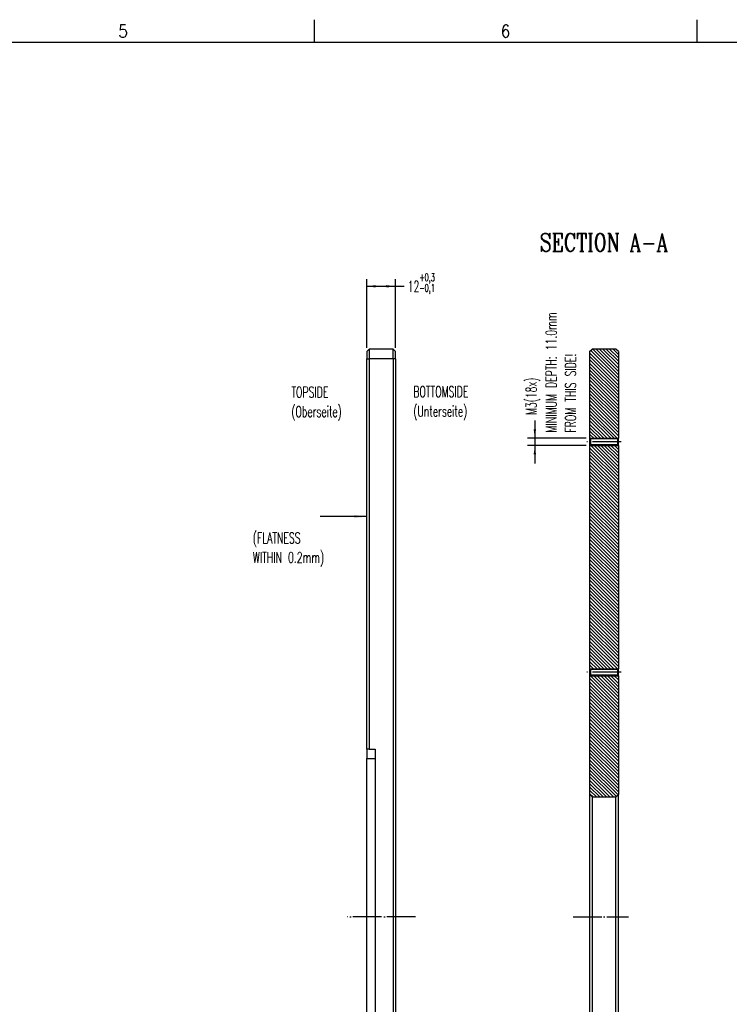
# Model space of a CAD drawing. Header units: inches. Extents: x -429 to 435, y -270 to 288.
# Tile 15 of 17: x 27 to 225, y 15 to 288. Entities that reach past the tile are written whole.
import ezdxf

# ---------------------------------------------------------------- set-up
doc = ezdxf.new("R2010")
doc.units = ezdxf.units.IN
doc.linetypes.add('DOT_CENTER', pattern=[14, 12, -1, 0, -1])
doc.layers.add('1', color=7, linetype='Continuous')
doc.styles.add('CONVERTER_11', font='txt.shx', dxfattribs={"width": 0.9})
doc.styles.add('CONVERTER_12', font='complex.shx', dxfattribs={"width": 0.76})
doc.styles.add('CONVERTER_13', font='txt.shx', dxfattribs={"width": 0.63})
doc.dimstyles.new('ME10_DIM_118', dxfattribs={"dimtxt": 4.5, "dimasz": 3.75, "dimexe": 3, "dimexo": 1.5, "dimgap": 1.5, "dimtad": 0, "dimdsep": 46, "dimtxsty": 'CONVERTER_13', "dimsah": 1, "dimcen": 0.09, "dimclrd": 3, "dimclre": 3, "dimclrt": 3, "dimadec": 0, "dimazin": 0, "dimtol": 1, "dimtp": 0.3, "dimtm": 0.1, "dimtfac": 0.7, "dimtdec": 0, "dimtix": 1, "dimtmove": 0, "dimatfit": 3, "dimfxl": 1, "dimtolj": 1, "dimtzin": 0, "dimarcsym": 0})
doc.dimstyles.new('ME10_DIM_51', dxfattribs={"dimtxt": 4.5, "dimasz": 3.75, "dimexe": 3, "dimexo": 1.5, "dimgap": 1.5, "dimtad": 0, "dimdsep": 46, "dimtxsty": 'CONVERTER_13', "dimsah": 1, "dimcen": 0.09, "dimclrd": 3, "dimclre": 3, "dimclrt": 3, "dimadec": 0, "dimazin": 0, "dimtfac": 1, "dimtdec": 4, "dimtix": 1, "dimtmove": 0, "dimatfit": 3, "dimfxl": 1, "dimtolj": 1, "dimtzin": 0, "dimarcsym": 0})
doc.dimstyles.get("Standard").update_dxf_attribs({"dimtxt": 0.18, "dimasz": 0.18, "dimexe": 0.18, "dimexo": 0.0625, "dimgap": 0.09, "dimtad": 0, "dimtih": 1, "dimtoh": 1, "dimdec": 4, "dimzin": 0, "dimdsep": 46, "dimtxsty": 'Standard', "dimcen": 0.09, "dimadec": 0, "dimazin": 0, "dimtfac": 1, "dimtdec": 4, "dimtofl": 0, "dimtmove": 0, "dimatfit": 3, "dimfxl": 1, "dimtolj": 1, "dimtzin": 0, "dimarcsym": 0})
pattern_1 = [(-45, (0, 0), (0.7071068, 0.7071068), [])]

# ---------------------------------------------------------------- blocks, each defined once
blk = doc.blocks.new('E7018-24104__14', base_point=(279, -178.3))
at = {"linetype": 'Continuous'}
h = blk.add_hatch(dxfattribs=at)
h.set_pattern_fill('_USER', color=1, angle=-45, pattern_type=0)
h.set_pattern_definition(pattern_1)
h.paths.add_polyline_path([(279.3, 257.82), (279, 258.12), (279, 294.3), (280, 295.3), (290, 295.3), (291, 294.3), (291, 258.12), (290.7, 257.82)])
h = blk.add_hatch(dxfattribs=at)
h.set_pattern_fill('_USER', color=1, angle=-45, pattern_type=0)
h.set_pattern_definition(pattern_1)
h.paths.add_polyline_path([(279.3, 161.7), (279, 162), (279, 255.12), (279.3, 255.42), (290.7, 255.42), (291, 255.12), (291, 162), (290.7, 161.7)])
h = blk.add_hatch(dxfattribs=at)
h.set_pattern_fill('_USER', color=1, angle=-45, pattern_type=0)
h.set_pattern_definition(pattern_1)
h.paths.add_polyline_path([(279.3, 159.3), (279, 159), (279, 109.5), (280, 108.5), (290, 108.5), (291, 109.5), (291, 159), (290.7, 159.3)])
at = {"color": 7, "linetype": 'Continuous'}
for p, q in [((279, 294.3), (280, 295.3)), ((279, 294.3), (279, 258.12)), ((290, 295.3), (280, 295.3)), ((291, 294.3), (290, 295.3)), ((291, 294.3), (291, 258.12)), ((279, 258.12), (279, 255.12)), ((279.3, 257.82), (279, 258.12)), ((279.3, 255.42), (279, 255.12)), ((279, 255.12), (279, 162)), ((290.7, 257.82), (279.3, 257.82)), ((279.3, 257.82), (279.3, 255.42)), ((290.7, 255.42), (279.3, 255.42)), ((290.7, 257.82), (291, 258.12)), ((290.7, 255.42), (290.7, 257.82)), ((290.7, 255.42), (291, 255.12)), ((291, 255.12), (291, 258.12)), ((291, 255.12), (291, 162)), ((279, 162), (279, 159)), ((279.3, 161.7), (279, 162)), ((279.3, 161.7), (279.3, 159.3)), ((290.7, 161.7), (279.3, 161.7)), ((290.7, 161.7), (291, 162)), ((290.7, 159.3), (290.7, 161.7)), ((291, 159), (291, 162)), ((279.3, 159.3), (279, 159)), ((279, 159), (279, 109.5)), ((290.7, 159.3), (279.3, 159.3)), ((290.7, 159.3), (291, 159)), ((291, 159), (291, 109.5)), ((279, 109.5), (279, 7.5)), ((280, 108.5), (279, 109.5)), ((280, 108.5), (280, 8.5)), ((280, 108.5), (290, 108.5)), ((290, 108.5), (291, 109.5)), ((290, 8.5), (290, 108.5)), ((291, 7.5), (291, 109.5))]:
    blk.add_line(p, q, dxfattribs=at)
at = {"layer": '1', "color": 1, "linetype": 'DOT_CENTER'}
blk.add_line((272.07, 58.5), (295.22, 58.5), dxfattribs=at)
blk = doc.blocks.new('*D81')
at = {"layer": '1', "color": 3, "linetype": 'Continuous'}
for p, q in [((256.14, 265.5), (256.14, 258.12)), ((277.5, 258.12), (253.14, 258.12)), ((277.5, 255.12), (253.14, 255.12)), ((256.14, 258.12), (256.14, 255.12)), ((256.14, 255.12), (256.14, 247.62))]:
    blk.add_line(p, q, dxfattribs=at)
at = {"layer": '1', "color": 3}
for points in [[(255.65, 261.87), (256.64, 261.87), (256.14, 258.12)], [(256.64, 251.37), (255.65, 251.37), (256.14, 255.12)]]:
    blk.add_solid(points, dxfattribs=at)
at = {"layer": '1', "color": 3, "insert": (258.39, 267.77), "char_height": 4.5, "attachment_point": 7, "rotation": 90, "line_spacing_factor": 0.60024, "style": 'CONVERTER_13'}
blk.add_mtext('\\C3;M\\C3;3\\C3;(18x)', dxfattribs=at)
blk = doc.blocks.new('E7018-24104__26', base_point=(186, -178.3))
at = {"color": 7, "linetype": 'Continuous'}
for p, q in [((186, 294.3), (187, 295.3)), ((186, 294.3), (186, 291.3)), ((187, 295.3), (187, 291.3)), ((197, 295.3), (187, 295.3)), ((197, 291.3), (197, 295.3)), ((198, 294.3), (197, 295.3)), ((198, 291.3), (198, 294.3)), ((186, 128.5), (186, 291.3)), ((187, 291.3), (187, 128.5)), ((197, 291.3), (197, -174.3)), ((198, 291.3), (198, -174.3)), ((186, 128.5), (186, 124.5)), ((187, 128.5), (186, 128.5)), ((187, 128.5), (189.5, 128.5)), ((189.5, 128.5), (189.5, 124.5)), ((186, -7.5), (186, 124.5)), ((189.5, 124.5), (189.5, -7.5))]:
    blk.add_line(p, q, dxfattribs=at)
at = {"color": 1, "linetype": 'Continuous'}
for p, q in [((186, 291.3), (187, 291.3)), ((197, 291.3), (187, 291.3)), ((198, 291.3), (197, 291.3)), ((186, 124.5), (189.5, 124.5))]:
    blk.add_line(p, q, dxfattribs=at)
at = {"layer": '1', "color": 1, "linetype": 'DOT_CENTER'}
blk.add_line((206.35, 58.5), (177.88, 58.5), dxfattribs=at)
blk = doc.blocks.new('*D159')
at = {"layer": '1', "color": 3, "linetype": 'Continuous'}
for p, q in [((186, 295.8), (186, 324.52)), ((198, 295.8), (198, 324.52)), ((186, 321.52), (198, 321.52)), ((198, 321.52), (201.61, 321.52))]:
    blk.add_line(p, q, dxfattribs=at)
at = {"layer": '1', "color": 3}
for points in [[(189.75, 322.01), (189.75, 321.02), (186, 321.52)], [(194.25, 321.02), (194.25, 322.01), (198, 321.52)]]:
    blk.add_solid(points, dxfattribs=at)
at = {"layer": '1', "color": 3, "insert": (203.11, 319.27), "char_height": 4.5, "attachment_point": 7, "rotation": 0.0001, "line_spacing_factor": 0.60024, "style": 'CONVERTER_13'}
blk.add_mtext('\\C3;12\\C3;\\H3.15;\\S+0,3^ -0,1;', dxfattribs=at)
blk = doc.blocks.new('Drawing_Grid_Zones', base_point=(-419.35, -254.88))
at = {"layer": '1', "color": 4, "linetype": 'Continuous'}
for p, q in [((109.41, 288.48), (109.41, 282.13)), ((215.78, 288.48), (215.78, 282.13))]:
    blk.add_line(p, q, dxfattribs=at)
at = {"layer": '1', "color": 4, "char_height": 3.5, "attachment_point": 5, "line_spacing_factor": 1.080432, "style": 'CONVERTER_11'}
for s, insert in [('5', (56.23, 285.31)), ('6', (162.6, 285.31))]:
    blk.add_mtext(s, dxfattribs=dict(at, insert=insert))
blk = doc.blocks.new('D_Size_Verigy_Frame', base_point=(-419.35, -254.88))
at = {"layer": '1', "color": 7, "linetype": 'Continuous'}
blk.add_line((425.5, 282.13), (-419.4, 282.13), dxfattribs=at)
at = {"layer": '1'}
blk.add_blockref('Drawing_Grid_Zones', (-419.35, -254.88), dxfattribs=at)
blk = doc.blocks.new('A-A__15', base_point=(285, 58.5))
at = {"layer": '1', "color": 1, "linetype": 'DOT_CENTER'}
for p, q in [((292.2, 256.62), (277.8, 256.62)), ((292.2, 160.5), (277.8, 160.5))]:
    blk.add_line(p, q, dxfattribs=at)
at = {"layer": '1', "color": 1, "linetype": 'Continuous'}
for p, q in [((279, 258.12), (291, 258.12)), ((279, 255.12), (291, 255.12)), ((279, 162), (291, 162)), ((279, 159), (291, 159))]:
    blk.add_line(p, q, dxfattribs=at)
at = {"layer": '1', "color": 7, "linetype": 'Continuous'}
for p, q in [((290.7, 257.82), (279.3, 257.82)), ((290.7, 255.42), (279.3, 255.42)), ((290.7, 161.7), (279.3, 161.7)), ((290.7, 159.3), (279.3, 159.3))]:
    blk.add_line(p, q, dxfattribs=at)
blk.add_blockref('E7018-24104__14', (279, -178.3))
at = {"layer": '1', "color": 4, "insert": (285, 336.0694), "char_height": 7.5, "attachment_point": 8, "line_spacing_factor": 1.080432, "style": 'CONVERTER_12'}
blk.add_mtext('SECTION A-A', dxfattribs=at)
at = {"layer": '1', "color": 1, "insert": (273.3083, 260.5097), "char_height": 4.5, "attachment_point": 7, "rotation": 90, "line_spacing_factor": 1.080432, "style": 'CONVERTER_13'}
blk.add_mtext('MINIMUM DEPTH: 11.0mm\\PFROM THIS SIDE!', dxfattribs=at)
at = {"layer": '1'}
dim = blk.add_linear_dim(base=(256.1415, 258.12), p1=(279, 255.12), p2=(279, 258.12), angle=90, dimstyle='ME10_DIM_51', override={"dimpost": 'M<>(18x)'}, dxfattribs=at)
dim.commit()
dim.dimension.update_dxf_attribs({"geometry": '*D81', "text_midpoint": (256.1415, 276.0233), "text_rotation": 90})
blk = doc.blocks.new('right1', base_point=(192, 58.5))
at = {"layer": '1', "color": 3}
blk.add_solid([(180.75, 224.78), (180.75, 226.162), (186, 225.471)], dxfattribs=at)
blk.add_blockref('E7018-24104__26', (186, -178.3))
at = {"layer": '1', "color": 1, "char_height": 4.5, "attachment_point": 7, "line_spacing_factor": 1.080432, "style": 'CONVERTER_13'}
for s, insert in [('TOPSIDE\\P(Oberseite)', (154.569, 265.492)), ('BOTTOMSIDE\\P(Unterseite)', (205.454, 265.684)), ('(FLATNESS\\PWITHIN 0.2mm)', (138.493, 204.66))]:
    blk.add_mtext(s, dxfattribs=dict(at, insert=insert))
at = {"layer": '1'}
dim = blk.add_linear_dim(base=(186, 321.518), p1=(198, 294.3), p2=(186, 294.3), dimstyle='ME10_DIM_118', dxfattribs=at)
dim.commit()
dim.dimension.update_dxf_attribs({"geometry": '*D159', "text_midpoint": (209.048, 321.518), "text_rotation": 0.00014})
at = {"layer": '1', "color": 3, "linetype": 'Continuous', "has_arrowhead": 0}
blk.add_leader([(186, 225.471), (166.556, 225.471)], dimstyle='Standard', dxfattribs=at)
blk = doc.blocks.new('1')
blk.add_blockref('D_Size_Verigy_Frame', (-419.35, -254.88))
at = {"xscale": 0.66666666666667, "yscale": 0.66666666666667, "zscale": 0.66666666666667}
for name, p in [('A-A__15', (190, 39)), ('right1', (128, 39))]:
    blk.add_blockref(name, p, dxfattribs=at)

msp = doc.modelspace()

# ---------------------------------------------------------------- block references
at = {"layer": '1'}
msp.add_blockref('1', (0, 0), dxfattribs=at)

doc.saveas('drawing.dxf')
